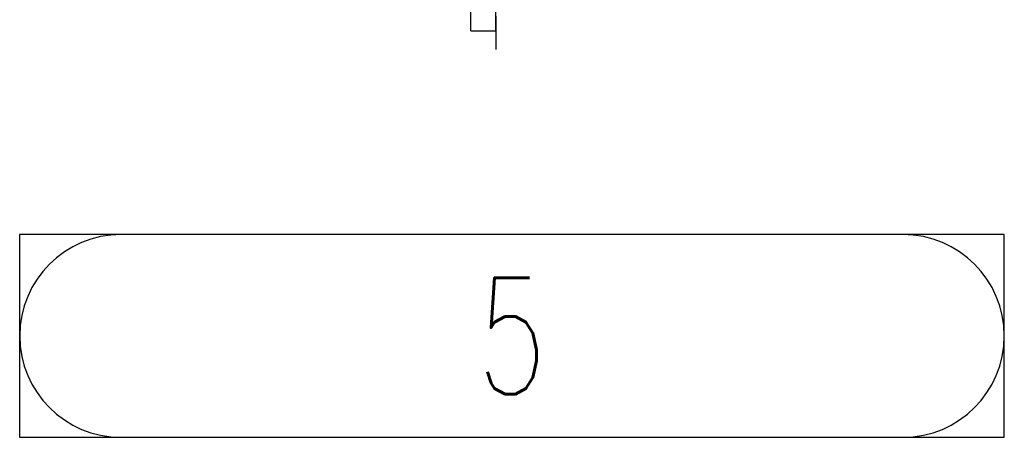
# Model space of a CAD drawing. Header units: feet. Extents: x 14665 to 61549, y 27474 to 37127.
# Tile 23 of 37: x 43928 to 44182, y 30740 to 30847. Entities that reach past the tile are written whole.
import ezdxf
from ezdxf.enums import TextEntityAlignment as Align

# ---------------------------------------------------------------- set-up
doc = ezdxf.new("R2010")
doc.units = ezdxf.units.FT
doc.header["$LTSCALE"] = 25
doc.header["$MEASUREMENT"] = 0
doc.linetypes.add('DASHDOT', pattern=[1, 0.5, -0.25, 0, -0.25])
doc.layers.get('0').update_dxf_attribs({"linetype": 'CONTINUOUS'})
for name, color, linetype in [('A', 2, 'DASHDOT'), ('G', 3, 'CONTINUOUS'), ('VIEW_BOX', 6, 'CONTINUOUS'), ('VIEW_SLOT', 6, 'CONTINUOUS')]:
    doc.layers.add(name, color=color, linetype=linetype)
doc.styles.add('MARK', font='ROMANS', dxfattribs={"width": 0.7})

# ---------------------------------------------------------------- blocks, each defined once
blk = doc.blocks.new('UNION_INFO')
at = {"layer": 'VIEW_BOX', "color": 6}
blk.add_lwpolyline([(-33.691, 0), (-8.298, 0), (-8.298, 5.228), (-33.691, 5.228)], close=True, dxfattribs=at)
at = {"layer": 'VIEW_SLOT'}
blk.add_lwpolyline([(-31.076, 5.228, 1), (-31.076, 0), (-10.912, 0, 1), (-10.912, 5.228)], format="xyb", close=True, dxfattribs=at)
at = {"style": 'MARK', "width": 0.7}
blk.add_attdef('DES_PEZ', text='', height=3, dxfattribs=at).set_placement((-20.994, 2.614), align=Align.MIDDLE)

msp = doc.modelspace()

# ---------------------------------------------------------------- linework, layer by layer
at = {"layer": 'A'}
msp.add_line((44051.85, 31274.85), (44051.23, 30839.56), dxfattribs=at)
at = {"layer": 'G'}
for p, q in [((44044.84, 30844.41), (44044.84, 30849.57)), ((44051.24, 30844.41), (44051.24, 30849.56)), ((44044.84, 30844.41), (44051.24, 30844.41))]:
    msp.add_line(p, q, dxfattribs=at)

# ---------------------------------------------------------------- block references
at = {"xscale": 10, "yscale": 10, "zscale": 10}
msp.add_blockref('UNION_INFO', (44265.36, 30739.56), dxfattribs=at).add_auto_attribs({'DES_PEZ': '5'})

doc.saveas('drawing.dxf')
